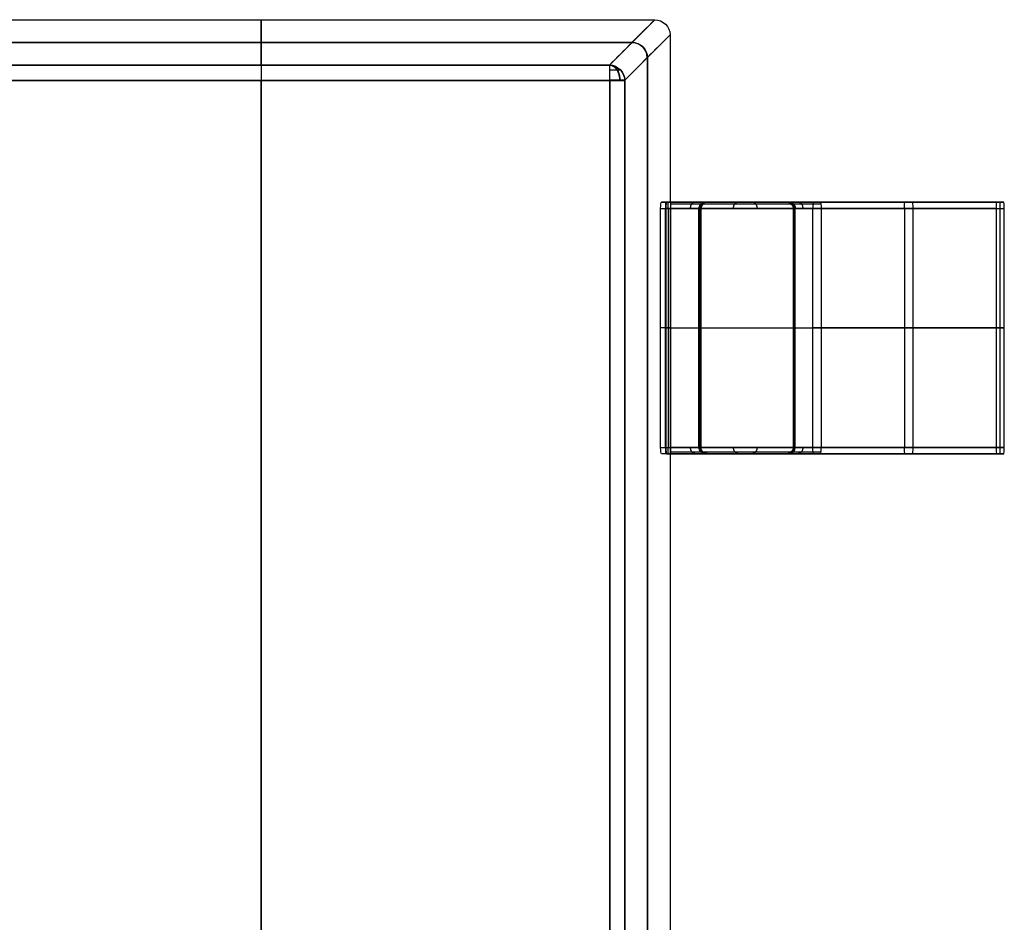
# Model space of a CAD drawing. Header units: millimetres. Extents: x -68 to 68, y -70 to 54.
# Tile 39 of 83: x -50.18 to -48.62, y -21.19 to -19.75. Entities that reach past the tile are written whole.
import ezdxf

# ---------------------------------------------------------------- set-up
doc = ezdxf.new("R2010")
doc.units = ezdxf.units.MM
doc.layers.add('Layer 01', color=7, linetype='Continuous', true_color=0x000000)

# ---------------------------------------------------------------- blocks, each defined once
blk = doc.blocks.new('User_Library-SOT143-1.step')
at = {"layer": 'Layer 01', "color": 254, "true_color": 0xcecece}
for p, q in [((1.4139, 0.5897, 0.4549), (1.4139, -0.5897, 0.4549)), ((1.4141, 0.59, 0.9689), (1.4141, -0.59, 0.9689)), ((-1.3541, 0, 1.22), (1.3541, 0, 1.22)), ((1.3535, 0, 0.15), (-1.3535, 0, 0.15)), ((1.45, 0, 0.7385), (1.3777, 0, 0.1713)), ((1.3782, 0, 1.1994), (1.45, 0, 0.7385)), ((1.3777, -0.5535, 0.1713), (1.3777, -0.5535, 0.1714)), ((1.3782, -0.5541, 1.1994), (1.45, -0.6259, 0.7385)), ((1.39, -0.6141, 0.9689), (-1.39, -0.6141, 0.9689)), ((-1.3897, -0.6139, 0.4549), (1.3897, -0.6139, 0.4549)), ((0.96, -0.6509, 0.835), (0.96, -0.635, 0.835)), ((0.77, -0.6429, 0.835), (1.15, -0.6429, 0.835)), ((1.15, -0.6471, 0.685), (0.77, -0.6471, 0.685)), ((0.96, -0.6432, 0.685), (0.96, -0.6509, 0.685)), ((1.15, -0.6975, 0.4294), (0.77, -0.6975, 0.4294)), ((0.96, -0.6992, 0.2185), (0.96, -0.6959, 0.6403)), ((0.76, -0.8376, 0.4176), (0.76, -0.7076, 0.4176)), ((1.16, -0.7076, 0.4176), (1.16, -0.8376, 0.4176)), ((1.15, -0.8475, 0.4306), (0.77, -0.8475, 0.4306)), ((0.96, -0.8459, 0.6415), (0.96, -0.8492, 0.2197)), ((1.15, -0.8459, 0.6415), (1.15, -0.8492, 0.2197)), ((0.77, -0.8772, 0.0258), (0.77, -1.1685, 0.0003)), ((0.96, -1.1685, 0.0003), (0.96, -0.8772, 0.0258)), ((0.96, -0.8902, 0.1752), (0.96, -1.1815, 0.1497)), ((1.15, -0.8772, 0.0258), (1.15, -1.1685, 0.0003)), ((0.76, -0.9086, 0.0331), (0.76, -0.9086, 0.1636)), ((1.16, -0.9086, 0.0331), (1.16, -0.9086, 0.1636)), ((1.15, -1.0228, 0.013), (0.77, -1.0228, 0.013)), ((1.15, -1.0359, 0.1625), (0.77, -1.0359, 0.1625)), ((0.77, -1.167, 0.151), (0.77, -1.1815, 0.1497)), ((0.96, -1.1815, 0.1497), (0.96, -1.1685, 0.0003)), ((0.76, -1.175, 0.075), (1.16, -1.175, 0.075))]:
    blk.add_line(p, q, dxfattribs=at)
at = {"layer": 'Layer 01', "color": 254, "true_color": 0xcecece, "extrusion": (0, 1, 0)}
blk.add_arc((-1.3535, 0.1744), 0.0244, 187.2628, 270, dxfattribs=at)
at = {"layer": 'Layer 01', "color": 254, "true_color": 0xcecece, "extrusion": (0, -1, 0)}
for centre, radius, start, end in [((1.3541, 1.1956), 0.0244, 8.8534, 90), ((0.77, 0.825, 0.6429), 0.01, 90, 180), ((0.77, 0.695, 0.6471), 0.01, 180, 270), ((1.15, 0.825, 0.6429), 0.01, 0, 90), ((1.15, 0.695, 0.6471), 0.01, 270, 0)]:
    blk.add_arc(centre, radius, start, end, dxfattribs=at)
at = {"layer": 'Layer 01', "color": 254, "true_color": 0xcecece, "extrusion": (0.125422, -0.125422, 0.984144)}
blk.add_arc((0.5657, -1.2962, 0.6983), 0.0244, 225.4713, 314.5287, dxfattribs=at)
at = {"layer": 'Layer 01', "color": 254, "true_color": 0xcecece, "extrusion": (0.152116, -0.152116, -0.976587)}
blk.add_arc((0.5657, 1.5749, -0.6423), 0.0244, 45.6653, 134.3347, dxfattribs=at)
at = {"layer": 'Layer 01', "color": 254, "true_color": 0xcecece, "extrusion": (1, 0, 0)}
blk.add_arc((-0.6509, 0.64, 0.96), 0.045, 90, 179.5593, dxfattribs=at)
at = {"layer": 'Layer 01', "color": 254, "true_color": 0xcecece, "extrusion": (1, 0, 5.55112e-16)}
blk.add_arc((-0.6509, 0.64, 0.96), 0.195, 90, 179.5593, dxfattribs=at)
at = {"layer": 'Layer 01', "color": 254, "true_color": 0xcecece, "extrusion": (3.33067e-16, -0.007692, -0.99997)}
for centre, start, end in [((-0.77, -0.7108, -0.4241), 0, 90), ((-0.77, -0.8408, -0.4241), 270, 360)]:
    blk.add_arc(centre, 0.01, start, end, dxfattribs=at)
at = {"layer": 'Layer 01', "color": 254, "true_color": 0xcecece, "extrusion": (-1, 1.11022e-16, -5.55112e-16)}
blk.add_arc((0.8942, 0.22, -0.96), 0.195, 180.4407, 265, dxfattribs=at)
at = {"layer": 'Layer 01', "color": 254, "true_color": 0xcecece, "extrusion": (4.44089e-16, -0.007692, -0.99997)}
for centre, start, end in [((-1.15, -0.7108, -0.4241), 90, 180), ((-1.15, -0.8408, -0.4241), 180, 270)]:
    blk.add_arc(centre, 0.01, start, end, dxfattribs=at)
at = {"layer": 'Layer 01', "color": 254, "true_color": 0xcecece, "extrusion": (-1, 1.11022e-16, 0)}
blk.add_arc((0.8942, 0.22, -0.96), 0.045, 180.4407, 265, dxfattribs=at)
at = {"layer": 'Layer 01', "color": 254, "true_color": 0xcecece, "extrusion": (-1.11022e-16, -0.996195, -0.087156)}
for centre, start, end in [((0.77, 0.1121, 1.0178), 180, 270), ((0.77, 0.2421, 1.0178), 90, 180)]:
    blk.add_arc(centre, 0.01, start, end, dxfattribs=at)
at = {"layer": 'Layer 01', "color": 254, "true_color": 0xcecece, "extrusion": (0, -0.996195, -0.087156)}
for centre, start, end in [((1.15, 0.1121, 1.0178), 270, 0), ((1.15, 0.2421, 1.0178), 0, 90)]:
    blk.add_arc(centre, 0.01, start, end, dxfattribs=at)
at = {"layer": 'Layer 01', "color": 254, "true_color": 0xcecece}
for points in [[(1.45, 0.6258, 0.7385), (1.45, 0.2086, 0.7385), (1.45, -0.2086, 0.7385), (1.45, -0.6258, 0.7385)], [(1.3535, 0.5535, 0.15), (1.3535, 0.1845, 0.15), (1.3535, -0.1845, 0.15), (1.3535, -0.5535, 0.15)], [(1.3541, 0.5541, 1.22), (1.3541, 0.1847, 1.22), (1.3541, -0.1847, 1.22), (1.3541, -0.5541, 1.22)], [(1.3777, 0.5535, 0.1713), (1.3777, 0.1845, 0.1713), (1.3777, -0.1845, 0.1713), (1.3777, -0.5535, 0.1713)], [(1.3782, 0.5541, 1.1994), (1.3782, 0.1847, 1.1994), (1.3782, -0.1847, 1.1994), (1.3782, -0.5541, 1.1994)], [(1.3541, -0.5541, 1.22), (0.4514, -0.5541, 1.22), (-0.4514, -0.5541, 1.22), (-1.3541, -0.5541, 1.22)], [(1.3535, -0.5535, 0.15), (0.4512, -0.5535, 0.15), (-0.4512, -0.5535, 0.15), (-1.3535, -0.5535, 0.15)], [(1.3777, -0.5535, 0.1713), (1.3762, -0.5535, 0.1597), (1.3653, -0.5535, 0.15), (1.3535, -0.5535, 0.15)], [(1.3535, -0.5535, 0.15), (1.3535, -0.5653, 0.15), (1.3535, -0.5762, 0.1597), (1.3535, -0.5777, 0.1713)], [(1.3782, -0.5541, 1.1994), (1.3779, -0.5665, 1.2012), (1.3665, -0.5779, 1.2012), (1.3541, -0.5782, 1.1994)], [(1.3541, -0.5782, 1.1994), (1.3541, -0.5764, 1.2107), (1.3541, -0.5656, 1.22), (1.3541, -0.5541, 1.22)], [(1.3541, -0.5541, 1.22), (1.3656, -0.5541, 1.22), (1.3764, -0.5541, 1.2107), (1.3782, -0.5541, 1.1994)], [(1.45, -0.6258, 0.7385), (1.4259, -0.6017, 0.5494), (1.4018, -0.5776, 0.3604), (1.3777, -0.5535, 0.1713)], [(1.3782, -0.5541, 1.1994), (1.4021, -0.578, 1.0457), (1.4261, -0.602, 0.8921), (1.45, -0.6258, 0.7385)], [(1.3541, -0.5782, 1.1994), (0.4514, -0.5782, 1.1994), (-0.4514, -0.5782, 1.1994), (-1.3541, -0.5782, 1.1994)], [(1.3535, -0.5777, 0.1713), (0.4512, -0.5777, 0.1713), (-0.4512, -0.5777, 0.1713), (-1.3535, -0.5777, 0.1713)], [(1.3535, -0.5777, 0.1713), (1.3776, -0.6018, 0.3604), (1.4017, -0.6259, 0.5494), (1.4258, -0.65, 0.7385)], [(1.4258, -0.65, 0.7385), (1.402, -0.6261, 0.8921), (1.378, -0.6021, 1.0457), (1.3541, -0.5782, 1.1994)], [(1.45, -0.6258, 0.7385), (1.45, -0.6386, 0.7387), (1.4386, -0.65, 0.7387), (1.4258, -0.65, 0.7385)], [(0.76, -0.6365, 0.825), (0.7603, -0.6355, 0.8313), (0.7637, -0.635, 0.8347), (0.77, -0.635, 0.835)], [(0.76, -0.65, 0.7385), (0.76, -0.6455, 0.7673), (0.76, -0.641, 0.7962), (0.76, -0.6365, 0.825)], [(0.76, -0.6509, 0.825), (0.76, -0.6461, 0.825), (0.76, -0.6413, 0.825), (0.76, -0.6365, 0.825)], [(0.77, -0.635, 0.835), (0.8967, -0.635, 0.835), (1.0233, -0.635, 0.835), (1.15, -0.635, 0.835)], [(0.77, -0.635, 0.835), (0.77, -0.6403, 0.835), (0.77, -0.6456, 0.835), (0.77, -0.6509, 0.835)], [(1.15, -0.635, 0.835), (1.1563, -0.635, 0.8347), (1.1597, -0.6355, 0.8313), (1.16, -0.6365, 0.825)], [(1.15, -0.635, 0.835), (1.15, -0.6403, 0.835), (1.15, -0.6456, 0.835), (1.15, -0.6509, 0.835)], [(1.16, -0.6365, 0.825), (1.16, -0.6413, 0.825), (1.16, -0.6461, 0.825), (1.16, -0.6509, 0.825)], [(1.16, -0.65, 0.7385), (1.16, -0.6455, 0.7673), (1.16, -0.641, 0.7962), (1.16, -0.6365, 0.825)], [(0.76, -0.65, 0.7385), (0.3892, -0.65, 0.7385), (0.0183, -0.65, 0.7385), (-0.3525, -0.65, 0.7385)], [(0.77, -0.6432, 0.685), (0.7637, -0.6432, 0.6853), (0.7603, -0.6437, 0.6887), (0.76, -0.6445, 0.695)], [(0.76, -0.6445, 0.695), (0.76, -0.6463, 0.7095), (0.76, -0.6482, 0.724), (0.76, -0.65, 0.7385)], [(0.76, -0.6445, 0.695), (0.76, -0.6466, 0.695), (0.76, -0.6488, 0.695), (0.76, -0.6509, 0.695)], [(0.76, -0.6509, 0.695), (0.76, -0.681, 0.6943), (0.76, -0.7049, 0.6721), (0.76, -0.7059, 0.6404)], [(0.77, -0.6509, 0.685), (0.7648, -0.6509, 0.685), (0.76, -0.6509, 0.6898), (0.76, -0.6509, 0.695)], [(0.76, -0.6509, 0.825), (0.76, -0.6509, 0.8302), (0.7648, -0.6509, 0.835), (0.77, -0.6509, 0.835)], [(1.15, -0.6432, 0.685), (1.0233, -0.6432, 0.685), (0.8967, -0.6432, 0.685), (0.77, -0.6432, 0.685)], [(0.77, -0.6432, 0.685), (0.77, -0.6458, 0.685), (0.77, -0.6483, 0.685), (0.77, -0.6509, 0.685)], [(1.15, -0.6509, 0.685), (1.0233, -0.6509, 0.685), (0.8967, -0.6509, 0.685), (0.77, -0.6509, 0.685)], [(0.77, -0.6509, 0.835), (0.8967, -0.6509, 0.835), (1.0233, -0.6509, 0.835), (1.15, -0.6509, 0.835)], [(1.16, -0.6445, 0.695), (1.1597, -0.6437, 0.6887), (1.1563, -0.6432, 0.6853), (1.15, -0.6432, 0.685)], [(1.15, -0.6509, 0.685), (1.15, -0.6483, 0.685), (1.15, -0.6458, 0.685), (1.15, -0.6432, 0.685)], [(1.16, -0.6509, 0.695), (1.16, -0.6509, 0.6898), (1.1552, -0.6509, 0.685), (1.15, -0.6509, 0.685)], [(1.16, -0.65, 0.7385), (1.16, -0.6482, 0.724), (1.16, -0.6463, 0.7095), (1.16, -0.6445, 0.695)], [(1.16, -0.6445, 0.695), (1.16, -0.6466, 0.695), (1.16, -0.6488, 0.695), (1.16, -0.6509, 0.695)], [(1.4258, -0.65, 0.7385), (1.3372, -0.65, 0.7385), (1.2486, -0.65, 0.7385), (1.16, -0.65, 0.7385)], [(1.16, -0.7059, 0.6404), (1.16, -0.705, 0.6705), (1.16, -0.6826, 0.6943), (1.16, -0.6509, 0.695)], [(0.76, -0.7059, 0.6404), (0.76, -0.7007, 0.6404), (0.7648, -0.6959, 0.6403), (0.77, -0.6959, 0.6403)], [(0.77, -0.6959, 0.6403), (0.77, -0.697, 0.4997), (0.77, -0.6981, 0.3591), (0.77, -0.6992, 0.2185)], [(0.77, -0.6959, 0.6403), (0.8967, -0.6959, 0.6403), (1.0233, -0.6959, 0.6403), (1.15, -0.6959, 0.6403)], [(1.15, -0.6992, 0.2185), (1.0233, -0.6992, 0.2185), (0.8967, -0.6992, 0.2185), (0.77, -0.6992, 0.2185)], [(1.15, -0.6992, 0.2185), (1.15, -0.6981, 0.3591), (1.15, -0.697, 0.4997), (1.15, -0.6959, 0.6403)], [(1.16, -0.7092, 0.2186), (1.16, -0.7039, 0.2186), (1.1552, -0.6992, 0.2185), (1.15, -0.6992, 0.2185)], [(0.76, -0.7059, 0.6404), (0.76, -0.707, 0.4998), (0.76, -0.7081, 0.3592), (0.76, -0.7092, 0.2186)], [(1.16, -0.7092, 0.2186), (1.16, -0.7081, 0.3592), (1.16, -0.707, 0.4998), (1.16, -0.7059, 0.6404)], [(0.76, -0.8392, 0.2196), (0.76, -0.8381, 0.3602), (0.76, -0.837, 0.5008), (0.76, -0.8359, 0.6414)], [(0.77, -0.8459, 0.6415), (0.7648, -0.8459, 0.6415), (0.76, -0.8411, 0.6415), (0.76, -0.8359, 0.6414)], [(0.76, -0.8894, 0.1652), (0.76, -0.8612, 0.1683), (0.76, -0.84, 0.1898), (0.76, -0.8392, 0.2196)], [(0.76, -0.8392, 0.2196), (0.76, -0.8444, 0.2196), (0.7648, -0.8492, 0.2197), (0.77, -0.8492, 0.2197)], [(1.16, -0.8359, 0.6414), (1.16, -0.8411, 0.6415), (1.1552, -0.8459, 0.6415), (1.15, -0.8459, 0.6415)], [(1.16, -0.8359, 0.6414), (1.16, -0.837, 0.5008), (1.16, -0.8381, 0.3602), (1.16, -0.8392, 0.2196)], [(1.16, -0.8392, 0.2196), (1.16, -0.84, 0.1913), (1.16, -0.8597, 0.1685), (1.16, -0.8894, 0.1652)], [(0.77, -0.8492, 0.2197), (0.77, -0.8481, 0.3603), (0.77, -0.847, 0.5009), (0.77, -0.8459, 0.6415)], [(1.15, -0.8459, 0.6415), (1.0233, -0.8459, 0.6415), (0.8967, -0.8459, 0.6415), (0.77, -0.8459, 0.6415)], [(0.77, -0.8492, 0.2197), (0.8967, -0.8492, 0.2197), (1.0233, -0.8492, 0.2197), (1.15, -0.8492, 0.2197)], [(1.15, -0.8459, 0.6415), (1.15, -0.847, 0.5009), (1.15, -0.8481, 0.3603), (1.15, -0.8492, 0.2197)], [(0.76, -0.878, 0.0357), (0.76, -0.8776, 0.0305), (0.7648, -0.8772, 0.0258), (0.77, -0.8772, 0.0258)], [(0.76, -0.878, 0.0357), (0.76, -0.9751, 0.0272), (0.76, -1.0722, 0.0187), (0.76, -1.1693, 0.0102)], [(0.76, -1.1807, 0.1398), (0.76, -1.0836, 0.1482), (0.76, -0.9865, 0.1567), (0.76, -0.8894, 0.1652)], [(0.77, -0.8772, 0.0258), (0.77, -0.9743, 0.0173), (0.77, -1.0714, 0.0088), (0.77, -1.1685, 0.0003)], [(0.77, -0.8772, 0.0258), (0.8967, -0.8772, 0.0258), (1.0233, -0.8772, 0.0258), (1.15, -0.8772, 0.0258)], [(0.77, -1.1815, 0.1497), (0.77, -1.0844, 0.1582), (0.77, -0.9873, 0.1667), (0.77, -0.8902, 0.1752)], [(1.15, -0.8902, 0.1752), (1.0233, -0.8902, 0.1752), (0.8967, -0.8902, 0.1752), (0.77, -0.8902, 0.1752)], [(1.15, -1.1685, 0.0003), (1.15, -1.0714, 0.0088), (1.15, -0.9743, 0.0173), (1.15, -0.8772, 0.0258)], [(1.16, -0.8894, 0.1652), (1.16, -0.8898, 0.1705), (1.1552, -0.8902, 0.1752), (1.15, -0.8902, 0.1752)], [(1.15, -0.8902, 0.1752), (1.15, -0.9873, 0.1667), (1.15, -1.0844, 0.1582), (1.15, -1.1815, 0.1497)], [(1.16, -1.1693, 0.0102), (1.16, -1.0722, 0.0187), (1.16, -0.9751, 0.0272), (1.16, -0.878, 0.0357)], [(1.16, -0.8894, 0.1652), (1.16, -0.9865, 0.1567), (1.16, -1.0836, 0.1482), (1.16, -1.1807, 0.1398)], [(0.77, -1.1685, 0.0003), (0.7648, -1.1685, 0.0003), (0.76, -1.1689, 0.005), (0.76, -1.1693, 0.0102)], [(0.76, -1.1693, 0.0102), (0.76, -1.1731, 0.0534), (0.76, -1.1769, 0.0966), (0.76, -1.1807, 0.1398)], [(1.15, -1.1685, 0.0003), (1.0233, -1.1685, 0.0003), (0.8967, -1.1685, 0.0003), (0.77, -1.1685, 0.0003)], [(1.16, -1.1693, 0.0102), (1.16, -1.1689, 0.005), (1.1552, -1.1685, 0.0003), (1.15, -1.1685, 0.0003)], [(1.16, -1.1807, 0.1398), (1.16, -1.1769, 0.0966), (1.16, -1.1731, 0.0534), (1.16, -1.1693, 0.0102)], [(0.76, -1.1807, 0.1398), (0.76, -1.1811, 0.145), (0.7648, -1.1815, 0.1497), (0.77, -1.1815, 0.1497)], [(0.77, -1.1815, 0.1497), (0.8967, -1.1815, 0.1497), (1.0233, -1.1815, 0.1497), (1.15, -1.1815, 0.1497)], [(1.15, -1.1815, 0.1497), (1.1552, -1.1815, 0.1497), (1.16, -1.1811, 0.145), (1.16, -1.1807, 0.1398)]]:
    blk.add_open_spline(points, degree=3, dxfattribs=at)
for points, knots in [([(1.3777, -0.5535, 0.1713), (1.3777, -0.5546, 0.1712), (1.3776, -0.5561, 0.1703), (1.3765, -0.5606, 0.1698), (1.3759, -0.5624, 0.1698), (1.3739, -0.5663, 0.1699), (1.3712, -0.5698, 0.1701), (1.3676, -0.5734, 0.1701), (1.3614, -0.5776, 0.1703), (1.3535, -0.5777, 0.1713)], [0, 0, 0, 0, 0.00968052, 0.00968052, 0.01452078, 0.01452078, 0.01936104, 0.01936104, 0.03872208, 0.03872208, 0.03872208, 0.03872208]), ([(0.76, -0.8359, 0.6414), (0.76, -0.8351, 0.692), (0.76, -0.8163, 0.7359), (0.76, -0.7462, 0.8067), (0.76, -0.7028, 0.8246), (0.76, -0.6509, 0.825)], [0, 0, 0, 0, 0.1483962, 0.1483962, 0.2967925, 0.2967925, 0.2967925, 0.2967925]), ([(1.16, -0.6509, 0.825), (1.16, -0.7015, 0.8246), (1.16, -0.7456, 0.8061), (1.16, -0.8169, 0.7366), (1.16, -0.8351, 0.6933), (1.16, -0.8359, 0.6414)], [0, 0, 0, 0, 0.1483962, 0.1483962, 0.2967925, 0.2967925, 0.2967925, 0.2967925]), ([(0.76, -0.7092, 0.2186), (0.76, -0.7099, 0.1711), (0.76, -0.7268, 0.1291), (0.76, -0.7896, 0.0599), (0.76, -0.8296, 0.0403), (0.76, -0.878, 0.0357)], [0, 0, 0, 0, 0.1396886, 0.1396886, 0.2793773, 0.2793773, 0.2793773, 0.2793773]), ([(1.16, -0.878, 0.0357), (1.16, -0.8307, 0.0402), (1.16, -0.7902, 0.0605), (1.16, -0.7263, 0.1286), (1.16, -0.7099, 0.1699), (1.16, -0.7092, 0.2186)], [0, 0, 0, 0, 0.1396886, 0.1396886, 0.2793773, 0.2793773, 0.2793773, 0.2793773])]:
    blk.add_open_spline(points, degree=3, knots=knots, dxfattribs=at)
for points, weights, degree in [([(1.3773, -0.5571, 0.1703), (1.3746, -0.5649, 0.1616), (1.3653, -0.5697, 0.1562), (1.3535, -0.5697, 0.1562)], [0.841568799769, 0.727698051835, 0.738442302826, 0.873801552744], 3), ([(1.3778, -0.5578, 1.1999), (1.3751, -0.5653, 1.2086), (1.3658, -0.5701, 1.2141), (1.3541, -0.5701, 1.2141)], [0.852155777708, 0.736602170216, 0.74535096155, 0.878402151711], 3), ([(1.3697, -0.5712, 0.1701), (1.3697, -0.5691, 0.1615), (1.3697, -0.5622, 0.1562), (1.3697, -0.5535, 0.1562)], [0.837942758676, 0.727943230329, 0.739896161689, 0.873801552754], 3), ([(1.3701, -0.5541, 1.2141), (1.3701, -0.5625, 1.2141), (1.3701, -0.5694, 1.2091), (1.3701, -0.5718, 1.2008)], [0.878402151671, 0.75106528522, 0.737582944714, 0.837955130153], 3), ([(0.7629, -0.6509, 0.6879), (0.7629, -0.6788, 0.6879), (0.7629, -0.6986, 0.6683), (0.7629, -0.6988, 0.6404)], [0.853553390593, 0.68843127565, 0.68843127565, 0.853553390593], 3), ([(0.7629, -0.6509, 0.832), (0.7629, -0.7627, 0.832), (0.7629, -0.8421, 0.7533), (0.7629, -0.843, 0.6415)], [0.853556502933, 0.6884337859, 0.6884337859, 0.853556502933], 3), ([(0.77, -0.6509, 0.685), (0.77, -0.6956, 0.685), (0.77, -0.6959, 0.6403)], [1, 0.709821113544, 1], 2), ([(0.77, -0.8459, 0.6415), (0.77, -0.8444, 0.835), (0.77, -0.6509, 0.835)], [1, 0.709821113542, 1], 2), ([(1.15, -0.6959, 0.6403), (1.15, -0.6956, 0.685), (1.15, -0.6509, 0.685)], [1, 0.709821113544, 1], 2), ([(1.16, -0.6509, 0.825), (1.16, -0.6509, 0.835), (1.15, -0.6509, 0.835)], [1, 0.70710678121, 1], 2), ([(1.15, -0.6509, 0.835), (1.15, -0.8444, 0.835), (1.15, -0.8459, 0.6415)], [1, 0.709821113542, 1], 2), ([(1.1571, -0.6509, 0.6879), (1.1571, -0.6788, 0.6879), (1.1571, -0.6986, 0.6683), (1.1571, -0.6988, 0.6404)], [0.853553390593, 0.68843127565, 0.68843127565, 0.853553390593], 3), ([(1.1571, -0.6509, 0.832), (1.1571, -0.7627, 0.832), (1.1571, -0.8421, 0.7533), (1.1571, -0.843, 0.6415)], [0.853556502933, 0.6884337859, 0.6884337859, 0.853556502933], 3), ([(0.76, -0.6897, 0.679), (0.76, -0.6855, 0.6749), (0.7641, -0.6826, 0.6719), (0.77, -0.6826, 0.6719)], [0.854770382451, 0.68797890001, 0.688025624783, 0.854910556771], 3), ([(1.15, -0.6826, 0.6719), (1.1559, -0.6826, 0.6719), (1.16, -0.6855, 0.6749), (1.16, -0.6897, 0.679)], [0.854910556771, 0.688025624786, 0.68797890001, 0.854770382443], 3), ([(0.76, -0.7092, 0.2186), (0.76, -0.6992, 0.2185), (0.77, -0.6992, 0.2185)], [1, 0.707106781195, 1], 2), ([(0.7629, -0.7021, 0.2186), (0.7629, -0.7029, 0.1144), (0.7629, -0.7736, 0.0378), (0.7629, -0.8774, 0.0287)], [0.853556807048, 0.705533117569, 0.705533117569, 0.853556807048], 3), ([(0.77, -0.6992, 0.2185), (0.77, -0.7005, 0.0412), (0.77, -0.8772, 0.0258)], [1, 0.73987023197, 1], 2), ([(1.16, -0.7059, 0.6404), (1.16, -0.6959, 0.6403), (1.15, -0.6959, 0.6403)], [1, 0.707106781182, 1], 2), ([(1.15, -0.8772, 0.0258), (1.15, -0.7005, 0.0412), (1.15, -0.6992, 0.2185)], [1, 0.73987023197, 1], 2), ([(1.1571, -0.7021, 0.2186), (1.1571, -0.7029, 0.1144), (1.1571, -0.7736, 0.0378), (1.1571, -0.8774, 0.0287)], [0.853556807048, 0.705533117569, 0.705533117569, 0.853556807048], 3), ([(0.76, -0.7582, 0.0945), (0.76, -0.7539, 0.0905), (0.7641, -0.7509, 0.0877), (0.77, -0.7509, 0.0877)], [0.869935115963, 0.700069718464, 0.700069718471, 0.869935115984], 3), ([(1.15, -0.7509, 0.0877), (1.1559, -0.7509, 0.0877), (1.16, -0.7539, 0.0905), (1.16, -0.7582, 0.0945)], [0.869935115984, 0.700069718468, 0.700069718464, 0.869935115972], 3), ([(0.77, -0.7883, 0.7784), (0.7641, -0.7883, 0.7784), (0.76, -0.7854, 0.7755), (0.76, -0.7812, 0.7713)], [0.854910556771, 0.68797888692, 0.687978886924, 0.854910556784], 3), ([(1.16, -0.7812, 0.7713), (1.16, -0.7854, 0.7755), (1.1559, -0.7883, 0.7784), (1.15, -0.7883, 0.7784)], [0.854910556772, 0.687978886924, 0.687978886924, 0.854910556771], 3), ([(1.16, -0.8392, 0.2196), (1.16, -0.8492, 0.2197), (1.15, -0.8492, 0.2197)], [1, 0.707106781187, 1], 2), ([(0.77, -0.8611, 0.1895), (0.7641, -0.8611, 0.1895), (0.76, -0.8581, 0.1867), (0.76, -0.8538, 0.1827)], [0.869935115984, 0.700113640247, 0.700069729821, 0.869803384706], 3), ([(0.7629, -0.8462, 0.2197), (0.7629, -0.8464, 0.1937), (0.7629, -0.8641, 0.1745), (0.7629, -0.89, 0.1723)], [0.853553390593, 0.705530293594, 0.705530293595, 0.853553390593], 3), ([(0.77, -0.8902, 0.1752), (0.77, -0.8495, 0.1788), (0.77, -0.8492, 0.2197)], [1, 0.739870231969, 1], 2), ([(1.15, -0.8492, 0.2197), (1.15, -0.8495, 0.1788), (1.15, -0.8902, 0.1752)], [1, 0.739870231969, 1], 2), ([(1.16, -0.8538, 0.1827), (1.16, -0.8581, 0.1867), (1.1559, -0.8611, 0.1895), (1.15, -0.8611, 0.1895)], [0.869803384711, 0.700069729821, 0.700113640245, 0.869935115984], 3), ([(1.1571, -0.8462, 0.2197), (1.1571, -0.8464, 0.1937), (1.1571, -0.8641, 0.1745), (1.1571, -0.89, 0.1723)], [0.853553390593, 0.705530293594, 0.705530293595, 0.853553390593], 3), ([(0.76, -0.8894, 0.1652), (0.76, -0.8902, 0.1752), (0.77, -0.8902, 0.1752)], [1, 0.707106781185, 1], 2), ([(1.16, -0.878, 0.0357), (1.16, -0.8772, 0.0258), (1.15, -0.8772, 0.0258)], [1, 0.707106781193, 1], 2)]:
    blk.add_rational_spline(points, weights, degree=degree, dxfattribs=at)
blk = doc.blocks.new('U3.step')
at = {"layer": 'Layer 01', "rotation": 90.00000250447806}
blk.add_blockref('User_Library-SOT143-1.step', (10.2, -41.2), dxfattribs=at)
blk = doc.blocks.new('MC403-X_A_090322_MultipleBody.step')
at = {"layer": 'Layer 01'}
blk.add_blockref('U3.step', (0, 0), dxfattribs=at)
blk = doc.blocks.new('MC403-X_A_090322_MultipleBody 090322')
at = {"layer": 'Layer 01'}
blk.add_blockref('MC403-X_A_090322_MultipleBody.step', (0, 0), dxfattribs=at)

msp = doc.modelspace()

# ---------------------------------------------------------------- block references
at = {"layer": 'Layer 01'}
msp.add_blockref('MC403-X_A_090322_MultipleBody 090322', (-60, 20, 1.6014), dxfattribs=at)

doc.saveas('drawing.dxf')
